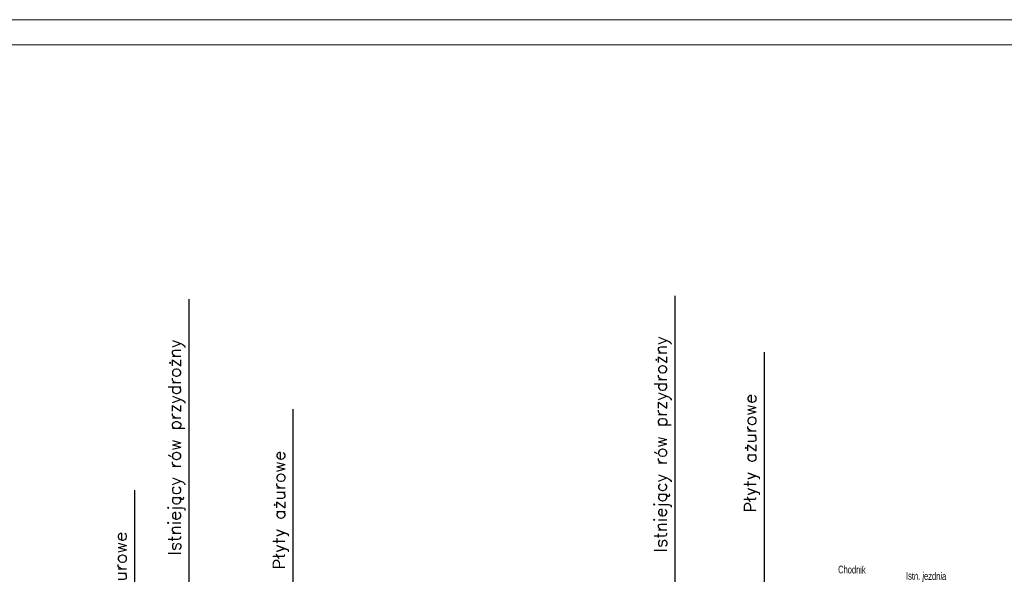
# Model space of a CAD drawing. Header units: millimetres. Extents: x 288 to 84288, y 257 to 29957.
# Tile 4 of 7: x 21830 to 41311, y 18983 to 29957. Entities that reach past the tile are written whole.
import ezdxf
from ezdxf.enums import TextEntityAlignment as Align

# ---------------------------------------------------------------- set-up
doc = ezdxf.new("R2010")
doc.units = ezdxf.units.MM
doc.layers.add('60', color=7, linetype='Continuous', lineweight=0)
doc.layers.add('_TABELKA', color=7, linetype='Continuous', lineweight=9)
for name, color, linetype in [('IS-Odnośniki', 7, 'Continuous'), ('IS-tabela', 1, 'Continuous'), ('Tabela', 1, 'Continuous')]:
    doc.layers.add(name, color=color, linetype=linetype)
doc.styles.add('Style-Arial Narrow', font='ARIALN.TTF')

msp = doc.modelspace()

# ---------------------------------------------------------------- linework, layer by layer
at = {"layer": '_TABELKA', "linetype": 'Continuous'}
for p, q in [((84288, 29957), (288, 29957)), ((83788, 29457), (788, 29457))]:
    msp.add_line(p, q, dxfattribs=at)
at = {"layer": 'IS-tabela'}
for p, q in [((25176, 24426), (25176, 5165)), ((34793, 24490), (34793, 5228))]:
    msp.add_line(p, q, dxfattribs=at)
at = {"layer": 'Tabela'}
for p, q in [((36564, 18225), (36564, 23377)), ((27242, 16954), (27242, 22250)), ((24106, 15645), (24106, 20648))]:
    msp.add_line(p, q, dxfattribs=at)

# ---------------------------------------------------------------- texts
at = {"layer": '60', "color": 4, "lineweight": 0, "style": 'Style-Arial Narrow', "width": 0.833333}
for s, p in [('Chodnik', (38295, 19000)), ('Istn. jezdnia', (39763, 18874))]:
    msp.add_text(s, height=150, rotation=359.4271, dxfattribs=at).set_placement(p, align=Align.CENTER)
at = {"layer": 'IS-Odnośniki', "char_height": 250, "width": 8216.98, "attachment_point": 1, "rotation": 90}
for s, insert in [('{\\Fromans.shx|c238;Istniejący rów przydrożny}', (34384, 19421)), ('{\\Fromans.shx|c238;Istniejący rów przydrożny}', (24767, 19358)), ('{\\Fromans.shx|c238;Płyty ażurowe}', (36154, 20205)), ('{\\Fromans.shx|c238;Płyty ażurowe}', (26833, 19078)), ('{\\Fromans.shx|c238;Płyty ażurowe}', (23696, 17477))]:
    msp.add_mtext(s, dxfattribs=dict(at, insert=insert))

doc.saveas('drawing.dxf')
